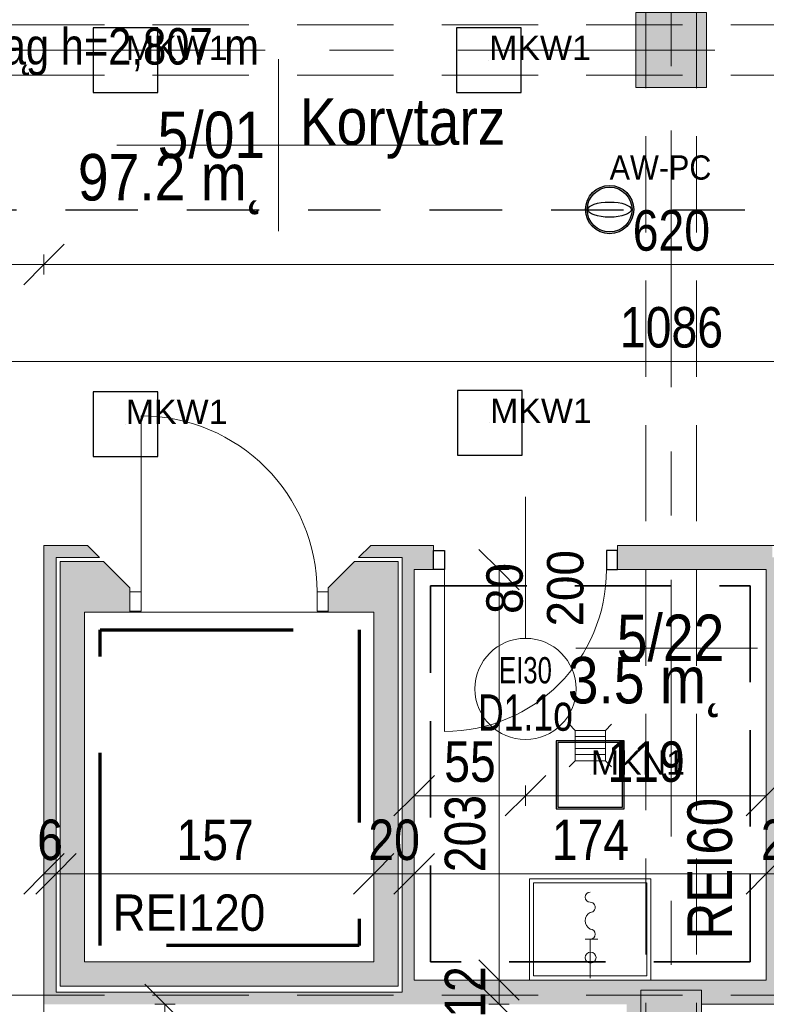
# Model space of a CAD drawing. Header units: centimetres. Extents: x -1631 to 21770, y -8842 to 3590.
# Tile 22 of 150: x -335 to 34, y 896 to 1383. Entities that reach past the tile are written whole.
import ezdxf

# ---------------------------------------------------------------- set-up
doc = ezdxf.new("R2010")
doc.units = ezdxf.units.CM
for name, pattern in [('Dash', [60, 30, -30]), ('Długa kreska', [142.875, 95.25, -47.625]), ('Hidden', [71.4375, 47.625, -23.8125]), ('Oś', [222.25, 127, -31.75, 31.75, -31.75]), ('Ukryte', [71.438, 47.625, -23.813])]:
    doc.linetypes.add(name, pattern=pattern)
for name, color, linetype, lineweight in [('A-ANNO-DIMS', 211, 'Continuous', 13), ('A-ANNO-DIMS-100', 211, 'Continuous', 13), ('A-ANNO-NOTE', 131, 'Continuous', 9), ('A-AREA-IDEN', 2, 'Continuous', 13), ('A-DETL', 90, 'Continuous', 9), ('A-DETL-GENF', 92, 'Continuous', 9), ('A-DETL-HDLN', 90, 'Ukryte', 9), ('A-DETL-MEDM', 33, 'Continuous', 13), ('A-DOOR', 31, 'Continuous', 13), ('A-FLOR', 192, 'Continuous', 13), ('A-WALL', 113, 'Continuous', 13), ('A-WALL-PATT', 111, 'Continuous', 13), ('G-ANNO-TEXT', 231, 'Continuous', 13), ('P-SANR-FIXT', 6, 'Continuous', 9), ('S-COLS', 52, 'Continuous', 13), ('S-GRID', 1, 'Continuous', 13)]:
    doc.layers.add(name, color=color, linetype=linetype, lineweight=lineweight)
doc.layers.add('E_oprawy', color=12, linetype='Continuous')
doc.styles.add('Arial', font='arial.ttf', dxfattribs={"width": 0.9, "height": 18})
doc.styles.add('Arial Narrow', font='ARIALN.TTF', dxfattribs={"height": 22})
doc.styles.add('Arial Narrow_5', font='ARIALN.TTF', dxfattribs={"height": 20})
doc.styles.add('Arial Narrow_6', font='ARIALN.TTF', dxfattribs={"height": 18})
doc.styles.add('Arial_11', font='arial.ttf', dxfattribs={"width": 0.85, "height": 23})
doc.styles.add('Arial_2', font='arial.ttf', dxfattribs={"width": 0.7, "height": 13})
doc.styles.add('Arial_3', font='arial.ttf', dxfattribs={"width": 0.7, "height": 18})
doc.dimstyles.new('Diagonal_1_100__0__wewnętrzne_1', dxfattribs={"dimscale": 30.48, "dimtxt": 20.468619, "dimasz": 0.656168, "dimexe": 0.164042, "dimexo": 0.0625, "dimgap": 0.032808, "dimtad": 1, "dimdec": 0, "dimdsep": 46, "dimtxsty": 'Arial Narrow_5', "dimblk1": 'OBLIQUE', "dimblk2": 'OBLIQUE', "dimsah": 1, "dimcen": 0.09, "dimazin": 0, "dimtfac": 1, "dimtdec": 4, "dimtix": 1, "dimtmove": 0, "dimatfit": 3, "dimfxl": 0, "dimtvp": 1, "dimtolj": 1, "dimtzin": 0, "dimarcsym": 0})
doc.dimstyles.new('Diagonal_1_100__0__wewnętrzne_2', dxfattribs={"dimscale": 30.48, "dimtxt": 20.468619, "dimasz": 0.656168, "dimexe": 0.164042, "dimexo": 0.0625, "dimgap": 0.032808, "dimtad": 1, "dimdec": 0, "dimdsep": 46, "dimtxsty": 'Arial Narrow_5', "dimblk1": 'OBLIQUE', "dimblk2": 'OBLIQUE', "dimsah": 1, "dimcen": 0.09, "dimazin": 0, "dimtfac": 1, "dimtdec": 4, "dimtix": 1, "dimtmove": 2, "dimatfit": 3, "dimfxl": 0, "dimtvp": 1, "dimtolj": 1, "dimtzin": 0, "dimarcsym": 0})

# ---------------------------------------------------------------- blocks, each defined once
blk = doc.blocks.new('M_Concrete-rengular-Column - 350 x 370mm-2360703-5_piętro III __10_50 m_ - stan projektowany')
at = {"layer": 'S-COLS', "lineweight": 9}
blk.add_hatch(color=254, dxfattribs=at).paths.add_polyline_path([(17.5, -18.5), (17.5, 18.5), (-17.5, 18.5), (-17.5, -18.5)], flags=0)
for p, q in [((17.5, 18.5), (-17.5, 18.5)), ((-17.5, 18.5), (-17.5, -18.5)), ((17.5, -18.5), (17.5, 18.5)), ((-17.5, -18.5), (17.5, -18.5))]:
    blk.add_line(p, q, dxfattribs=at)
blk = doc.blocks.new('M_Concrete-Square-Column - 300 x 300mm-1794508-5_piętro III __10_50 m_ - stan projektowany')
at = {"layer": 'S-COLS', "lineweight": 9}
blk.add_hatch(color=254, dxfattribs=at).paths.add_polyline_path([(15, -15), (15, 15), (-15, 15), (-15, -15)], flags=0)
for p, q in [((15, 15), (-15, 15)), ((-15, 15), (-15, -15)), ((15, -15), (15, 15)), ((-15, -15), (15, -15))]:
    blk.add_line(p, q, dxfattribs=at)
blk = doc.blocks.new('DRZWI 1S - automatyczna etykieta - Drzwi 87 _winda_-2252195-5_piętro III __10_50 m_ - stan projektowany')
at = {"layer": 'A-DETL-GENF'}
for p, q in [((-49, 12), (-43.5, 12)), ((-49, 2.5), (-49, 12)), ((-43.5, 12), (-43.5, 2.5)), ((43.5, 12), (49, 12)), ((43.5, 2.5), (43.5, 12)), ((49, 12), (49, 2.5)), ((-43.5, 2.5), (-49, 2.5)), ((49, 2.5), (43.5, 2.5))]:
    blk.add_line(p, q, dxfattribs=at)
at = {"layer": 'A-DETL-MEDM', "lineweight": 9}
for p, q in [((-49, 2.5), (-49, 12)), ((-49, 12), (-43.5, 12)), ((-43.5, 12), (-43.5, 2.5)), ((43.5, 12), (43.5, 2.5)), ((49, 12), (43.5, 12)), ((49, 2.5), (49, 12)), ((-43.5, 2.5), (-49, 2.5)), ((43.5, 2.5), (49, 2.5))]:
    blk.add_line(p, q, dxfattribs=at)
at = {"layer": 'A-DOOR', "lineweight": 9}
blk.add_line((43.5, 2.5), (43.5, -84.5), dxfattribs=at)
blk.add_arc((43.5, 2.5), 87, 180, 270, dxfattribs=at)
blk = doc.blocks.new('zawór czerpalny ze złączką - zawór czerpalny ze złączką-1471437-5_piętro III __10_50 m_ - stan projektowany')
at = {"layer": 'P-SANR-FIXT'}
for p, q in [((-19.18, -2.5), (-19.18, 3.71)), ((0, 0), (-19.18, 0))]:
    blk.add_line(p, q, dxfattribs=at)
for centre, radius, start, end in [((-39.97, 0), 2.5, 180, 0), ((-34.97, 0), 2.5, 360, 180), ((-21.68, 0), 2.5, 0, 180), ((-28.33, 2.18), 4.68, 207.7893, 332.2107)]:
    blk.add_arc(centre, radius, start, end, dxfattribs=at)
blk = doc.blocks.new('zlew - Type 1-1332169-5_piętro III __10_50 m_ - stan projektowany')
at = {"layer": 'P-SANR-FIXT'}
for p, q in [((-17.5, 6), (-17.5, 56)), ((-17.5, 56), (42.5, 56)), ((-15.5, 8), (-15.5, 54)), ((-15.5, 54), (40.5, 54)), ((40.5, 54), (40.5, 8)), ((42.5, 56), (42.5, 6)), ((40.5, 8), (-15.5, 8))]:
    blk.add_line(p, q, dxfattribs=at)
blk.add_circle((12.66, 17.08), 2.7, dxfattribs=at)
blk = doc.blocks.new('kratka ściekowa - kratka ściekowa-1693923-5_piętro III __10_50 m_ - stan projektowany')
at = {"layer": 'P-SANR-FIXT'}
for p, q in [((-10.5, 10.5), (-7.5, 7.5)), ((7.5, 7.5), (10.5, 10.5)), ((-7.5, 7.5), (7.5, 7.5)), ((-7.5, -7.5), (-7.5, 7.5)), ((-4.5, -7.5), (-4.5, 7.5)), ((-1.5, -7.5), (-1.5, 7.5)), ((1.5, -7.5), (1.5, 7.5)), ((4.5, -7.5), (4.5, 7.5)), ((7.5, 7.5), (7.5, -7.5)), ((-10.5, -10.5), (-7.5, -7.5)), ((7.5, -7.5), (-7.5, -7.5)), ((10.5, -10.5), (7.5, -7.5))]:
    blk.add_line(p, q, dxfattribs=at)
blk = doc.blocks.new('DRZWI 1S - automatyczna etykieta - Drzwi 80 _PPOŻ EI30 łazienkowe_-2252260-5_piętro III __10_50 m_ - stan projektowany')
at = {"layer": 'A-DETL-GENF'}
for p, q in [((-45.5, 6), (-45.5, -3.5)), ((-40, 6), (-45.5, 6)), ((-40, -3.5), (-40, 6)), ((45.5, 6), (40, 6)), ((40, 6), (40, -3.5)), ((45.5, -3.5), (45.5, 6)), ((-45.5, -3.5), (-40, -3.5)), ((40, -3.5), (45.5, -3.5))]:
    blk.add_line(p, q, dxfattribs=at)
at = {"layer": 'A-DETL-MEDM', "lineweight": 25}
for p, q in [((-40, 6), (-45.5, 6)), ((-45.5, 6), (-45.5, -3.5)), ((-40, -3.5), (-40, 6)), ((40, -3.5), (40, 6)), ((40, 6), (45.5, 6)), ((45.5, 6), (45.5, -3.5)), ((-45.5, -3.5), (-40, -3.5)), ((45.5, -3.5), (40, -3.5))]:
    blk.add_line(p, q, dxfattribs=at)
at = {"layer": 'A-DOOR'}
blk.add_line((40, 6), (40, 86), dxfattribs=at)
blk.add_arc((40, 6), 80, 90, 180, dxfattribs=at)
blk = doc.blocks.new('DIMBLOCK43-5_piętro III __10_50 m_ - stan projektowany')
at = {"layer": 'A-ANNO-DIMS-100', "transparency": 16777216}
for p, q in [((-555.62, 1214.34), (-545.62, 1224.34)), ((530.38, 1214.34), (540.38, 1224.34)), ((-555.62, 1209.34), (-555.62, 1219.34)), ((530.38, 1209.34), (530.38, 1219.34)), ((-555.62, 1214.34), (-565.62, 1204.34)), ((530.38, 1214.34), (-555.62, 1214.34)), ((-555.62, 1214.34), (-555.62, 1209.34)), ((530.38, 1214.34), (520.38, 1204.34)), ((530.38, 1214.34), (530.38, 1209.34))]:
    blk.add_line(p, q, dxfattribs=at)
at = {"layer": 'A-ANNO-DIMS-100', "color": 0, "transparency": 16777216, "insert": (-37.97, 1241.19), "char_height": 20, "width": 60.821, "attachment_point": 1, "line_spacing_factor": 0.974696, "style": 'Arial Narrow_5'}
blk.add_mtext('1086', dxfattribs=at)
blk = doc.blocks.new('_Oblique')
at = {"color": 0, "linetype": 'ByBlock', "lineweight": -2}
blk.add_line((-0.5, -0.5), (0.5, 0.5), dxfattribs=at)
blk = doc.blocks.new('DIMBLOCK47-5_piętro III __10_50 m_ - stan projektowany')
at = {"layer": 'A-ANNO-DIMS-100', "transparency": 16777216}
for p, q in [((-97.68, 908.33), (-107.68, 918.33)), ((-97.68, 896.33), (-107.68, 906.33)), ((-102.68, 908.33), (-92.68, 908.33)), ((-97.68, 908.33), (-102.68, 908.33)), ((-97.68, 896.33), (-97.68, 908.33)), ((-97.68, 908.33), (-87.68, 898.33)), ((-102.68, 896.33), (-92.68, 896.33)), ((-97.68, 896.33), (-102.68, 896.33)), ((-97.68, 896.33), (-87.68, 886.33))]:
    blk.add_line(p, q, dxfattribs=at)
at = {"layer": 'A-ANNO-DIMS-100', "color": 0, "transparency": 16777216, "insert": (-124.53, 889.65), "char_height": 20, "width": 30.4105, "attachment_point": 1, "rotation": 90, "line_spacing_factor": 0.974696, "style": 'Arial Narrow_5'}
blk.add_mtext('12', dxfattribs=at)
blk = doc.blocks.new('DIMBLOCK48-5_piętro III __10_50 m_ - stan projektowany')
at = {"layer": 'A-ANNO-DIMS-100', "transparency": 16777216}
for p, q in [((-97.68, 1111.33), (-107.68, 1121.33)), ((-102.68, 1111.33), (-92.68, 1111.33)), ((-97.68, 1111.33), (-102.68, 1111.33)), ((-97.68, 908.33), (-97.68, 1111.33)), ((-97.68, 1111.33), (-87.68, 1101.33)), ((-97.68, 908.33), (-107.68, 918.33)), ((-102.68, 908.33), (-92.68, 908.33)), ((-97.68, 908.33), (-102.68, 908.33)), ((-97.68, 908.33), (-87.68, 898.33))]:
    blk.add_line(p, q, dxfattribs=at)
at = {"layer": 'A-ANNO-DIMS-100', "color": 0, "transparency": 16777216, "insert": (-124.53, 961.64), "char_height": 20, "width": 45.6158, "attachment_point": 1, "rotation": 90, "line_spacing_factor": 0.974696, "style": 'Arial Narrow_5'}
blk.add_mtext('203', dxfattribs=at)
blk = doc.blocks.new('DIMBLOCK70-5_piętro III __10_50 m_ - stan projektowany')
at = {"layer": 'A-ANNO-DIMS-100', "transparency": 16777216}
for p, q in [((-322.62, 1262.25), (-312.62, 1272.25)), ((297.38, 1262.25), (307.38, 1272.25)), ((-322.62, 1257.25), (-322.62, 1267.25)), ((297.38, 1257.25), (297.38, 1267.25)), ((-322.62, 1262.25), (-332.62, 1252.25)), ((297.38, 1262.25), (-322.62, 1262.25)), ((-322.62, 1262.25), (-322.62, 1257.25)), ((297.38, 1262.25), (287.38, 1252.25)), ((297.38, 1262.25), (297.38, 1257.25))]:
    blk.add_line(p, q, dxfattribs=at)
at = {"layer": 'A-ANNO-DIMS-100', "color": 0, "transparency": 16777216, "insert": (-31.63, 1289.09), "char_height": 20, "width": 45.6158, "attachment_point": 1, "line_spacing_factor": 0.974696, "style": 'Arial Narrow_5'}
blk.add_mtext('620', dxfattribs=at)
blk = doc.blocks.new('DIMBLOCK71-5_piętro III __10_50 m_ - stan projektowany')
at = {"layer": 'A-ANNO-DIMS-100', "transparency": 16777216}
for p, q in [((-555.62, 1262.25), (-545.62, 1272.25)), ((-322.62, 1262.25), (-312.62, 1272.25)), ((-555.62, 1257.25), (-555.62, 1267.25)), ((-322.62, 1257.25), (-322.62, 1267.25)), ((-555.62, 1262.25), (-565.62, 1252.25)), ((-322.62, 1262.25), (-555.62, 1262.25)), ((-555.62, 1262.25), (-555.62, 1257.25)), ((-322.62, 1262.25), (-332.62, 1252.25)), ((-322.62, 1262.25), (-322.62, 1257.25))]:
    blk.add_line(p, q, dxfattribs=at)
at = {"layer": 'A-ANNO-DIMS-100', "color": 0, "transparency": 16777216, "insert": (-458.13, 1289.09), "char_height": 20, "width": 45.6158, "attachment_point": 1, "line_spacing_factor": 0.974696, "style": 'Arial Narrow_5'}
blk.add_mtext('233', dxfattribs=at)
blk = doc.blocks.new('DIMBLOCK88-5_piętro III __10_50 m_ - stan projektowany')
at = {"layer": 'A-ANNO-DIMS-100', "transparency": 16777216}
for p, q in [((-322.62, 960.85), (-312.62, 970.85)), ((-316.62, 960.85), (-306.62, 970.85)), ((-322.62, 965.85), (-322.62, 955.85)), ((-322.62, 960.85), (-322.62, 965.85)), ((-316.62, 965.85), (-316.62, 955.85)), ((-316.62, 960.85), (-316.62, 965.85)), ((-322.62, 960.85), (-332.62, 950.85)), ((-316.62, 960.85), (-326.62, 950.85)), ((-322.62, 960.85), (-316.62, 960.85))]:
    blk.add_line(p, q, dxfattribs=at)
at = {"layer": 'A-ANNO-DIMS-100', "color": 0, "transparency": 16777216, "insert": (-325.96, 987.7), "char_height": 20, "width": 15.2053, "attachment_point": 1, "line_spacing_factor": 0.974696, "style": 'Arial Narrow_5'}
blk.add_mtext('\\fArial Narrow|b0|i0|c238|p34|;6', dxfattribs=at)
blk = doc.blocks.new('DIMBLOCK89-5_piętro III __10_50 m_ - stan projektowany')
at = {"layer": 'A-ANNO-DIMS-100', "transparency": 16777216}
for p, q in [((-316.62, 960.85), (-306.62, 970.85)), ((-159.62, 960.85), (-149.62, 970.85)), ((-316.62, 965.85), (-316.62, 955.85)), ((-316.62, 960.85), (-316.62, 965.85)), ((-159.62, 965.85), (-159.62, 955.85)), ((-159.62, 960.85), (-159.62, 965.85)), ((-316.62, 960.85), (-326.62, 950.85)), ((-316.62, 960.85), (-159.62, 960.85)), ((-159.62, 960.85), (-169.62, 950.85))]:
    blk.add_line(p, q, dxfattribs=at)
at = {"layer": 'A-ANNO-DIMS-100', "color": 0, "transparency": 16777216, "insert": (-257.13, 987.7), "char_height": 20, "width": 45.6158, "attachment_point": 1, "line_spacing_factor": 0.974696, "style": 'Arial Narrow_5'}
blk.add_mtext('157', dxfattribs=at)
blk = doc.blocks.new('DIMBLOCK90-5_piętro III __10_50 m_ - stan projektowany')
at = {"layer": 'A-ANNO-DIMS-100', "transparency": 16777216}
for p, q in [((-159.62, 960.85), (-149.62, 970.85)), ((-139.62, 960.85), (-129.62, 970.85)), ((-159.62, 965.85), (-159.62, 955.85)), ((-159.62, 960.85), (-159.62, 965.85)), ((-139.62, 965.85), (-139.62, 955.85)), ((-139.62, 960.85), (-139.62, 965.85)), ((-159.62, 960.85), (-169.62, 950.85)), ((-159.62, 960.85), (-139.62, 960.85)), ((-139.62, 960.85), (-149.62, 950.85))]:
    blk.add_line(p, q, dxfattribs=at)
at = {"layer": 'A-ANNO-DIMS-100', "color": 0, "transparency": 16777216, "insert": (-162.29, 987.7), "char_height": 20, "width": 30.4105, "attachment_point": 1, "line_spacing_factor": 0.974696, "style": 'Arial Narrow_5'}
blk.add_mtext('20', dxfattribs=at)
blk = doc.blocks.new('DIMBLOCK91-5_piętro III __10_50 m_ - stan projektowany')
at = {"layer": 'A-ANNO-DIMS-100', "transparency": 16777216}
for p, q in [((-139.62, 960.85), (-129.62, 970.85)), ((34.38, 960.85), (44.38, 970.85)), ((-139.62, 965.85), (-139.62, 955.85)), ((-139.62, 960.85), (-139.62, 965.85)), ((34.38, 965.85), (34.38, 955.85)), ((34.38, 960.85), (34.38, 965.85)), ((-139.62, 960.85), (-149.62, 950.85)), ((-139.62, 960.85), (34.38, 960.85)), ((34.38, 960.85), (24.38, 950.85))]:
    blk.add_line(p, q, dxfattribs=at)
at = {"layer": 'A-ANNO-DIMS-100', "color": 0, "transparency": 16777216, "insert": (-71.63, 987.7), "char_height": 20, "width": 45.6158, "attachment_point": 1, "line_spacing_factor": 0.974696, "style": 'Arial Narrow_5'}
blk.add_mtext('174', dxfattribs=at)
blk = doc.blocks.new('DIMBLOCK92-5_piętro III __10_50 m_ - stan projektowany')
at = {"layer": 'A-ANNO-DIMS-100', "transparency": 16777216}
for p, q in [((34.38, 960.85), (44.38, 970.85)), ((54.38, 960.85), (64.38, 970.85)), ((34.38, 965.85), (34.38, 955.85)), ((34.38, 960.85), (34.38, 965.85)), ((54.38, 965.85), (54.38, 955.85)), ((54.38, 960.85), (54.38, 965.85)), ((34.38, 960.85), (24.38, 950.85)), ((34.38, 960.85), (54.38, 960.85)), ((54.38, 960.85), (44.38, 950.85))]:
    blk.add_line(p, q, dxfattribs=at)
at = {"layer": 'A-ANNO-DIMS-100', "color": 0, "transparency": 16777216, "insert": (31.71, 987.7), "char_height": 20, "width": 30.4105, "attachment_point": 1, "line_spacing_factor": 0.974696, "style": 'Arial Narrow_5'}
blk.add_mtext('20', dxfattribs=at)
blk = doc.blocks.new('DIMBLOCK101-5_piętro III __10_50 m_ - stan projektowany')
at = {"layer": 'A-ANNO-DIMS-100', "transparency": 16777216}
for p, q in [((-262.8, 896.33), (-272.8, 906.33)), ((-267.8, 896.33), (-257.8, 896.33)), ((-262.8, 896.33), (-267.8, 896.33)), ((-262.8, 707.33), (-262.8, 896.33)), ((-262.8, 896.33), (-252.8, 886.33)), ((-262.8, 707.33), (-272.8, 717.33)), ((-267.8, 707.33), (-257.8, 707.33)), ((-262.8, 707.33), (-267.8, 707.33)), ((-262.8, 707.33), (-252.8, 697.33))]:
    blk.add_line(p, q, dxfattribs=at)
at = {"layer": 'A-ANNO-DIMS-100', "color": 0, "transparency": 16777216, "insert": (-289.65, 782.82), "char_height": 20, "width": 45.6158, "attachment_point": 1, "rotation": 90, "line_spacing_factor": 0.974696, "style": 'Arial Narrow_5'}
blk.add_mtext('189', dxfattribs=at)
blk = doc.blocks.new('METKA_POMIESZCZENIA2 - Krótka - bez ramki 2-2396683-5_piętro III __10_50 m_ - stan projektowany')
at = {"layer": 'A-AREA-IDEN'}
blk.add_line((0.0976, 0), (-0.8, 0), dxfattribs=at)
blk = doc.blocks.new('METKA_POMIESZCZENIA2 - Rozbudowana krótka - bez ramki-2403173-5_piętro III __10_50 m_ - stan projektowany')
at = {"layer": 'A-AREA-IDEN'}
for p, q in [((0, 0.425), (0, 0)), ((0.0976, 0), (-0.8, 0)), ((-0.8, 0), (0.8, 0)), ((0, 0), (0, -0.425))]:
    blk.add_line(p, q, dxfattribs=at)
blk = doc.blocks.new('DIMBLOCK206-5_piętro III __10_50 m_ - stan projektowany')
at = {"layer": 'A-ANNO-DIMS-100', "transparency": 16777216}
for p, q in [((-84.62, 999.51), (-74.62, 1009.51)), ((34.38, 999.51), (44.38, 1009.51)), ((-84.62, 1004.51), (-84.62, 994.51)), ((-84.62, 999.51), (-84.62, 1004.51)), ((34.38, 994.51), (34.38, 1004.51)), ((-84.62, 999.51), (-94.62, 989.51)), ((34.38, 999.51), (-84.62, 999.51)), ((34.38, 999.51), (24.38, 989.51)), ((34.38, 999.51), (34.38, 994.51))]:
    blk.add_line(p, q, dxfattribs=at)
at = {"layer": 'A-ANNO-DIMS-100', "color": 0, "transparency": 16777216, "insert": (-44.13, 1026.36), "char_height": 20, "width": 45.6158, "attachment_point": 1, "line_spacing_factor": 0.974696, "style": 'Arial Narrow_5'}
blk.add_mtext('119', dxfattribs=at)
blk = doc.blocks.new('DIMBLOCK207-5_piętro III __10_50 m_ - stan projektowany')
at = {"layer": 'A-ANNO-DIMS-100', "transparency": 16777216}
for p, q in [((-139.62, 999.51), (-129.62, 1009.51)), ((-84.62, 999.51), (-74.62, 1009.51)), ((-139.62, 994.51), (-139.62, 1004.51)), ((-84.62, 1004.51), (-84.62, 994.51)), ((-84.62, 999.51), (-84.62, 1004.51)), ((-139.62, 999.51), (-149.62, 989.51)), ((-84.62, 999.51), (-139.62, 999.51)), ((-139.62, 999.51), (-139.62, 994.51)), ((-84.62, 999.51), (-94.62, 989.51))]:
    blk.add_line(p, q, dxfattribs=at)
at = {"layer": 'A-ANNO-DIMS-100', "color": 0, "transparency": 16777216, "insert": (-124.79, 1026.36), "char_height": 20, "width": 30.4105, "attachment_point": 1, "line_spacing_factor": 0.974696, "style": 'Arial Narrow_5'}
blk.add_mtext('55', dxfattribs=at)
blk = doc.blocks.new('MKN1')
at = {"layer": 'E_oprawy', "linetype": 'ByBlock'}
for points in [[(9572.75, 390.73), (9572.75, 357.13), (9606.35, 357.13), (9606.35, 390.73)], [(9573.55, 389.92), (9573.55, 357.92), (9605.55, 357.92), (9605.55, 389.92)]]:
    blk.add_lwpolyline(points, close=True, dxfattribs=at)
for centre in [(9589.55, 373.92), (9710.84, 373.92)]:
    blk.add_circle(centre, 0.01, dxfattribs=at)
at = {"layer": 'E_oprawy', "color": 4, "linetype": 'ByBlock', "insert": (9589.85, 385.97), "char_height": 0.2, "width": 42.2965, "attachment_point": 1}
blk.add_mtext('{\\fArial|b0|i0|c0|p0;\\H60x;MKN1}', dxfattribs=at)
blk = doc.blocks.new('MKW1')
at = {"layer": 'E_oprawy', "linetype": 'ByBlock'}
blk.add_lwpolyline([(-15.99, 15.99), (-15.99, -16.01), (16.01, -16.01), (16.01, 15.99)], close=True, dxfattribs=at)
blk.add_circle((0.01, -0.01), 0.01, dxfattribs=at)
at = {"layer": 'E_oprawy', "color": 4, "linetype": 'ByBlock', "insert": (0.16, 12.04), "char_height": 0.2, "width": 46.0218, "attachment_point": 1}
blk.add_mtext('{\\fArial|b0|i0|c0|p0;\\H60x;MKW1}', dxfattribs=at)
blk = doc.blocks.new('AW-PC')
at = {"layer": 'E_oprawy'}
h = blk.add_hatch(color=1, dxfattribs=at)
edge = h.paths.add_edge_path()
edge.add_arc((0, 0), 11.92, 0, 360)
edge = h.paths.add_edge_path(flags=16)
edge.add_arc((0, 0), 11.07, 0, 360)
at = {"layer": 'E_oprawy', "color": 1, "linetype": 'ByBlock'}
for radius in [11.92, 11.07]:
    blk.add_circle((0, 0), radius, dxfattribs=at)
blk.add_ellipse((0, 0), major_axis=(10.73, 0), ratio=0.349074, dxfattribs=at)
at = {"layer": 'E_oprawy', "color": 1, "style": 'Arial', "width": 0.9}
blk.add_text('AW-PC', height=12, dxfattribs=at).set_placement((0, 14.81))

msp = doc.modelspace()

# ---------------------------------------------------------------- hatches: boundary and pattern name
at = {"layer": 'A-WALL-PATT'}
for points in [[(-316.62, 902.33), (-316.62, 1123.33), (-322.62, 1123.33), (-322.62, 902.33)], [(-302.62, 917.33), (-302.62, 1115.33), (-314.62, 1115.33), (-314.62, 917.33)], [(-147.62, 905.33), (-147.62, 1115.33), (-159.62, 1115.33), (-159.62, 905.33)], [(40.38, 896.33), (40.38, 1117.33), (37.38, 1117.33), (37.38, 1111.33), (34.38, 1111.33), (34.38, 896.33)], [(-139.62, 902.33), (-139.62, 1111.33), (-145.62, 1111.33), (-145.62, 902.33)], [(-159.62, 905.33), (-159.62, 917.33), (-314.62, 917.33), (-314.62, 905.33)], [(-139.62, 896.33), (-34.62, 896.33), (-34.62, 908.33), (-139.62, 908.33), (-139.62, 902.33)], [(8.49, 896.33), (34.38, 896.33), (34.38, 908.33), (-22.62, 908.33), (-22.62, 903.33), (2.38, 903.33), (2.38, 896.33)], [(-322.62, 896.33), (-139.62, 896.33), (-139.62, 902.33), (-322.62, 902.33)]]:
    msp.add_hatch(color=9, dxfattribs=at).paths.add_polyline_path(points, flags=0)
h = msp.add_hatch(color=9, dxfattribs=at)
h.paths.add_polyline_path([(-145.62, 1117.33), (-145.62, 1123.33), (-161.12, 1123.33), (-167.12, 1117.33)], flags=0)
h.paths.add_polyline_path([(-316.62, 1117.33), (-295.12, 1117.33), (-301.12, 1123.33), (-316.62, 1123.33)], flags=0)
h = msp.add_hatch(color=9, dxfattribs=at)
h.paths.add_polyline_path([(-39.12, 1111.33), (37.38, 1111.33), (37.38, 1123.33), (-39.12, 1123.33), (-39.12, 1120.83)], flags=0)
h.paths.add_polyline_path([(-130.12, 1111.33), (-130.12, 1123.33), (-145.62, 1123.33), (-145.62, 1111.33), (-139.62, 1111.33)], flags=0)
h = msp.add_hatch(color=9, dxfattribs=at)
h.paths.add_polyline_path([(-182.12, 1090.33), (-159.62, 1090.33), (-159.62, 1115.33), (-169.12, 1115.33), (-182.12, 1102.33), (-182.12, 1090.83)], flags=0)
h.paths.add_polyline_path([(-302.62, 1090.33), (-280.12, 1090.33), (-280.12, 1102.33), (-293.12, 1115.33), (-302.62, 1115.33)], flags=0)
h = msp.add_hatch(color=9, dxfattribs=at)
h.paths.add_polyline_path([(-22.62, 122.33), (-22.62, 388.33), (-27.62, 388.33), (-27.62, 428.33), (-22.62, 428.33), (-22.62, 465.83), (-34.62, 465.83), (-34.62, 122.33)], flags=0)
h.paths.add_polyline_path([(-34.62, 566.83), (-22.62, 566.83), (-22.62, 873.33), (-27.62, 873.33), (-27.62, 903.33), (-22.62, 903.33), (-22.62, 908.33), (-34.62, 908.33), (-34.62, 625.33)], flags=0)

# ---------------------------------------------------------------- linework, layer by layer
at = {"layer": 'A-ANNO-NOTE', "lineweight": 13}
msp.add_line((-84.62, 1147.33), (-84.62, 1077.33), dxfattribs=at)
msp.add_line((-84.62, 1147.33), (-84.62, 1077.33), dxfattribs=at)
msp.add_circle((-84.62, 1052.33), 25, dxfattribs=at)
at = {"layer": 'A-DETL', "linetype": 'Hidden', "lineweight": 35}
for p, q in [((-131.62, 1103.33), (26.38, 1103.33)), ((-131.62, 917.33), (-131.62, 1103.33)), ((26.38, 1103.33), (26.38, 917.33)), ((26.38, 917.33), (-131.62, 917.33))]:
    msp.add_line(p, q, dxfattribs=at)
at = {"layer": 'A-DETL', "linetype": 'Długa kreska', "lineweight": 70}
for p, q in [((-294.76, 1081.49), (-166.76, 1081.49)), ((-294.76, 925.49), (-294.76, 1081.49)), ((-166.76, 1081.49), (-166.76, 925.49)), ((-166.76, 925.49), (-294.76, 925.49))]:
    msp.add_line(p, q, dxfattribs=at)
at = {"layer": 'A-DETL', "linetype": 'Dash', "lineweight": 25}
for points, knots in [([(-555.62, 1472.57), (-478.91, 1472.57), (-476.08, 1472.57), (-439.12, 1472.57), (-439.12, 1435.62), (-439.12, 1432.79), (-439.12, 1329.11), (-439.12, 1326.28), (-439.12, 1289.33), (-402.17, 1289.33), (-399.34, 1289.33), (54.38, 1289.33), (347.2, 1289.33), (391.67, 1289.33), (418.55, 1316.21), (413.88, 1393.93), (413.88, 1663.13)], [0, 0, 0, 0, 1.274059, 2.1133, 2.95254, 4.521491, 5.717221, 7.286172, 8.125412, 8.964652, 14.361634, 22.556861, 31.207392, 35.311818, 37.065318, 41.276562, 41.276562, 41.276562, 41.276562]), ([(-555.62, 1472.57), (-478.91, 1472.57), (-450.62, 1472.57), (-439.12, 1472.57), (-439.12, 1461.07), (-439.12, 1432.79), (-439.12, 1329.11), (-439.12, 1326.28), (-439.12, 1289.33), (-402.17, 1289.33), (-399.34, 1289.33), (54.38, 1289.33), (347.2, 1289.33), (391.67, 1289.33), (413.88, 1267.11), (413.88, 1211.15), (413.88, 1019.9)], [0, 0, 0, 0, 1.274059, 1.834911, 2.395763, 3.964714, 5.438832, 7.007784, 7.847024, 8.686264, 14.083246, 22.278473, 30.929004, 34.961158, 36.402966, 39.45005, 39.45005, 39.45005, 39.45005])]:
    msp.add_open_spline(points, degree=3, knots=knots, dxfattribs=at)
at = {"layer": 'A-DETL-HDLN'}
for p, q in [((-25.12, 420.83), (-25.12, 2793.33)), ((-0.12, 420.83), (-0.12, 2793.33)), ((-1197.62, 1380.83), (1172.38, 1380.83)), ((-1197.62, 1355.83), (1172.38, 1355.83)), ((-1197.62, 900.83), (1172.38, 900.83))]:
    msp.add_line(p, q, dxfattribs=at)
at = {"layer": 'A-FLOR', "lineweight": 9}
msp.add_line((-280.12, 1090.33), (-182.12, 1090.33), dxfattribs=at)
at = {"layer": 'A-WALL', "lineweight": 9}
for p, q in [((-322.62, 1123.33), (-322.62, 757.83)), ((-301.12, 1123.33), (-322.62, 1123.33)), ((-295.12, 1117.33), (-301.12, 1123.33)), ((-161.12, 1123.33), (-167.12, 1117.33)), ((-130.12, 1123.33), (-161.12, 1123.33)), ((-130.12, 1120.83), (-130.12, 1123.33)), ((63.38, 1123.33), (-39.12, 1123.33)), ((-39.12, 1123.33), (-39.12, 1120.83)), ((-316.62, 902.33), (-316.62, 1117.33)), ((-316.62, 1117.33), (-295.12, 1117.33)), ((-293.12, 1115.33), (-314.62, 1115.33)), ((-314.62, 1115.33), (-314.62, 905.33)), ((-280.12, 1102.33), (-293.12, 1115.33)), ((-169.12, 1115.33), (-182.12, 1102.33)), ((-147.62, 1115.33), (-169.12, 1115.33)), ((-167.12, 1117.33), (-145.62, 1117.33)), ((-147.62, 905.33), (-147.62, 1115.33)), ((-145.62, 1117.33), (-145.62, 902.33)), ((-139.62, 908.33), (-139.62, 1111.33)), ((-139.62, 1111.33), (-130.12, 1111.33)), ((-39.12, 1111.33), (34.38, 1111.33)), ((34.38, 1111.33), (34.38, 908.33)), ((-280.12, 1100.33), (-280.12, 1102.33)), ((-182.12, 1102.33), (-182.12, 1100.33)), ((-302.62, 917.33), (-302.62, 1090.33)), ((-302.62, 1090.33), (-280.12, 1090.33)), ((-280.12, 1090.33), (-280.12, 1090.83)), ((-182.12, 1090.83), (-182.12, 1090.33)), ((-182.12, 1090.33), (-159.62, 1090.33)), ((-159.62, 1090.33), (-159.62, 917.33)), ((-159.62, 917.33), (-302.62, 917.33)), ((34.38, 908.33), (-139.62, 908.33)), ((-145.62, 902.33), (-316.62, 902.33)), ((-314.62, 905.33), (-147.62, 905.33)), ((2.38, 896.33), (40.38, 896.33))]:
    msp.add_line(p, q, dxfattribs=at)
at = {"layer": 'S-GRID', "linetype": 'Oś'}
for p, q in [((-12.62, 2884.27), (-12.62, 27.13)), ((1342.46, 1368.33), (-1368.76, 1368.33))]:
    msp.add_line(p, q, dxfattribs=at)

# ---------------------------------------------------------------- block references
at = {"layer": 'A-AREA-IDEN', "xscale": 99.99999999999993, "yscale": 99.99999999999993, "zscale": 99.99999999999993}
for name, p in [('METKA_POMIESZCZENIA2 - Rozbudowana krótka - bez ramki-2403173-5_piętro III __10_50 m_ - stan projektowany', (-206.61, 1321.29)), ('METKA_POMIESZCZENIA2 - Krótka - bez ramki 2-2396683-5_piętro III __10_50 m_ - stan projektowany', (20.29, 1072.54))]:
    msp.add_blockref(name, p, dxfattribs=at)
at = {"layer": 'A-DOOR', "lineweight": 9, "rotation": 180}
msp.add_blockref('DRZWI 1S - automatyczna etykieta - Drzwi 87 _winda_-2252195-5_piętro III __10_50 m_ - stan projektowany', (-231.12, 1102.83), dxfattribs=at)
at = {"layer": 'A-DOOR', "rotation": 180}
msp.add_blockref('DRZWI 1S - automatyczna etykieta - Drzwi 80 _PPOŻ EI30 łazienkowe_-2252260-5_piętro III __10_50 m_ - stan projektowany', (-84.62, 1117.33), dxfattribs=at)
at = {"layer": 'E_oprawy', "color": 2}
for p in [(-282.34, 1363.33), (-102.75, 1363.33), (-282.34, 1183.33), (-102.3, 1183.87)]:
    msp.add_blockref('MKW1', p, dxfattribs=at)
at = {"layer": 'E_oprawy', "linetype": 'ByBlock'}
for name, p in [('AW-PC', (-43.04, 1289.4)), ('MKN1', (-9642.17, 635.9))]:
    msp.add_blockref(name, p, dxfattribs=at)
at = {"layer": 'P-SANR-FIXT', "rotation": 270.0000000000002}
for name, p in [('kratka ściekowa - kratka ściekowa-1693923-5_piętro III __10_50 m_ - stan projektowany', (-52.62, 1024.33)), ('zawór czerpalny ze złączką - zawór czerpalny ze złączką-1471437-5_piętro III __10_50 m_ - stan projektowany', (-52.62, 909.33))]:
    msp.add_blockref(name, p, dxfattribs=at)
at = {"layer": 'P-SANR-FIXT'}
msp.add_blockref('zlew - Type 1-1332169-5_piętro III __10_50 m_ - stan projektowany', (-65.12, 902.33), dxfattribs=at)
at = {"layer": 'S-COLS', "lineweight": 9}
for name, p in [('M_Concrete-rengular-Column - 350 x 370mm-2360703-5_piętro III __10_50 m_ - stan projektowany', (-12.62, 1368.33)), ('M_Concrete-Square-Column - 300 x 300mm-1794508-5_piętro III __10_50 m_ - stan projektowany', (-12.62, 888.33))]:
    msp.add_blockref(name, p, dxfattribs=at)

# ---------------------------------------------------------------- texts
at = {"layer": 'A-ANNO-NOTE', "lineweight": 211, "char_height": 18, "attachment_point": 5, "rotation": 90, "line_spacing_factor": 0.936439, "style": 'Arial'}
for s, insert, width in [('\\pxqc,t6.35,12.7,19.05,25.4,31.75,38.1,44.45,50.8,57.15,63.5,69.85,76.2,82.55,88.9,95.25,101.6,107.95,114.3,120.65,127,133.35,139.7,146.05,152.4,158.75,165.1,171.45,177.8,184.15,190.5,196.85,203.2;{200}', (-64.86, 1102.09), 38.07), ('\\pxqc,t6.35,12.7,19.05,25.4,31.75,38.1,44.45,50.8,57.15,63.5,69.85,76.2,82.55,88.9,95.25,101.6,107.95,114.3,120.65,127,133.35,139.7,146.05,152.4,158.75,165.1,171.45,177.8,184.15,190.5,196.85,203.2;{200}', (-64.86, 1102.09), 38.07), ('\\pxqc,t6.35,12.7,19.05,25.4,31.75,38.1,44.45,50.8,57.15,63.5,69.85,76.2,82.55,88.9,95.25,101.6,107.95,114.3,120.65,127,133.35,139.7,146.05,152.4,158.75,165.1,171.45,177.8,184.15,190.5,196.85,203.2;{80}', (-94.86, 1102), 25.65)]:
    msp.add_mtext(s, dxfattribs=dict(at, insert=insert, width=width))
at = {"layer": 'A-ANNO-NOTE', "lineweight": 211, "attachment_point": 5, "line_spacing_factor": 0.936439}
for s, insert, char_height, width, style in [('\\pxqc,t6.83846,13.67692,20.51538,27.35385,34.19231,41.03077,47.86923,54.70769,61.54615,68.38462,75.22308,82.06154,88.9,95.73846,102.57692,109.41538,116.25385,123.09231,129.93077,136.76923,143.60769,150.44615,157.28462,164.12308,170.96154,177.8,184.63846,191.47692,198.31538,205.15385,211.99231,218.83077;{EI30}', (-84.65, 1061.46), 13, 26.39, 'Arial_2'), ('\\pxqc,t4.93889,9.87778,14.81667,19.75556,24.69444,29.63333,34.57222,39.51111,44.45,49.38889,54.32778,59.26667,64.20556,69.14444,74.08333,79.02222,83.96111,88.9,93.83889,98.77778,103.71667,108.65556,113.59444,118.53333,123.47222,128.41111,133.35,138.28889,143.22778,148.16667,153.10556,158.04444;{D1.1o}', (-84.65, 1040.51), 18, 46.76, 'Arial_3')]:
    msp.add_mtext(s, dxfattribs=dict(at, insert=insert, char_height=char_height, width=width, style=style))
at = {"layer": 'A-AREA-IDEN', "char_height": 23, "line_spacing_factor": 0.936439, "style": 'Arial_11'}
for s, insert, width, attachment_point in [('\\pxqr,t3.69565,7.3913,11.08696,14.78261,18.47826,22.17391,25.86957,29.56522,33.26087,36.95652,40.65217,44.34783,48.04348,51.73913,55.43478,59.13043,62.82609,66.52174,70.21739,73.91304,77.6087,81.30435,85,88.69565,92.3913,96.08696,99.78261,103.47826,107.17391,110.86957,114.56522,118.26087;{5/01}', (-213.27, 1314.51), 52.87, 9), ('\\pxt3.69565,7.3913,11.08696,14.78261,18.47826,22.17391,25.86957,29.56522,33.26087,36.95652,40.65217,44.34783,48.04348,51.73913,55.43478,59.13043,62.82609,66.52174,70.21739,73.91304,77.6087,81.30435,85,88.69565,92.3913,96.08696,99.78261,103.47826,107.17391,110.86957,114.56522,118.26087;{Korytarz}', (-196.19, 1314.51), 100.64, 7), ('\\pt84.99995,169.9999,255.00008,340.00003,424.99998,509.99993,595.00011,680.00006,765.00001,849.99996,934.99991,1020.00009,1105.00004,1189.99999,1274.99994,1359.99989,1445.00007,1530.00002,1614.99997,1699.99992,1785.0001,1870.00005,1955,2039.99995,2124.9999,2210.00008,2295.00003,2379.99998,2464.99993,2550.00011,2635.00006,2720.00001;97.2 m˛', (-213.27, 1316.9), 91.63, 3), ('\\pxqr,t3.69565,7.3913,11.08696,14.78261,18.47826,22.17391,25.86957,29.56522,33.26087,36.95652,40.65217,44.34783,48.04348,51.73913,55.43478,59.13043,62.82609,66.52174,70.21739,73.91304,77.6087,81.30435,85,88.69565,92.3913,96.08696,99.78261,103.47826,107.17391,110.86957,114.56522,118.26087;{5/22}', (13.64, 1065.76), 52.87, 9), ('\\pt84.99995,169.9999,255.00008,340.00003,424.99998,509.99993,595.00011,680.00006,765.00001,849.99996,934.99991,1020.00009,1105.00004,1189.99999,1274.99994,1359.99989,1445.00007,1530.00002,1614.99997,1699.99992,1785.0001,1870.00005,1955,2039.99995,2124.9999,2210.00008,2295.00003,2379.99998,2464.99993,2550.00011,2635.00006,2720.00001;3.5 m˛', (13.64, 1068.15), 76.5, 3)]:
    msp.add_mtext(s, dxfattribs=dict(at, insert=insert, width=width, attachment_point=attachment_point))
at = {"layer": 'G-ANNO-TEXT', "color": 7, "insert": (-392.3, 1379.14), "char_height": 18, "width": 379, "attachment_point": 1, "line_spacing_factor": 0.949189, "style": 'Arial Narrow_6'}
msp.add_mtext('\\pt127.00008,253.99998,381.00006,507.99996,635.00004,761.99994,889.00002,1015.99992,1143,1270.00008,1396.99998,1524.00006,1650.99996,1778.00004,1904.99994,2032.00002,2158.99992,2286,2413.00008,2539.99998,2667.00006,2793.99996,2921.00004,3047.99994,3175.00002,3301.99992,3429,3556.00008,3682.99998,3810.00006,3936.99996,4064.00004;podciąg h=2,807 m', dxfattribs=at)
at = {"layer": 'G-ANNO-TEXT', "color": 1, "insert": (-4.59, 928.39), "char_height": 22, "width": 70.195, "attachment_point": 1, "rotation": 90, "line_spacing_factor": 0.949189, "style": 'Arial Narrow'}
msp.add_mtext('\\pxt5.77273,11.54545,17.31818,23.09091,28.86364,34.63636,40.40909,46.18182,51.95455,57.72727,63.5,69.27273,75.04545,80.81818,86.59091,92.36364,98.13636,103.90909,109.68182,115.45455,121.22727,127,132.77273,138.54545,144.31818,150.09091,155.86364,161.63636,167.40909,173.18182,178.95455,184.72727;{REI60}', dxfattribs=at)
at = {"layer": 'G-ANNO-TEXT', "color": 1, "insert": (-288.7, 950.67), "char_height": 18, "width": 75.1743, "attachment_point": 1, "line_spacing_factor": 0.936439, "style": 'Arial'}
msp.add_mtext('\\pxt6.35,12.7,19.05,25.4,31.75,38.1,44.45,50.8,57.15,63.5,69.85,76.2,82.55,88.9,95.25,101.6,107.95,114.3,120.65,127,133.35,139.7,146.05,152.4,158.75,165.1,171.45,177.8,184.15,190.5,196.85,203.2;{REI120}', dxfattribs=at)

# ---------------------------------------------------------------- dimensions: what is measured, and where the dimension line sits
at = {"layer": 'A-ANNO-DIMS'}
for base, p1, p2, override, picture, middle in [((-555.62, 1262.25), (-322.62, 1257.25), (-555.62, 1257.25), {"dimpost": '<>', "dimfxl": 233}, 'DIMBLOCK71-5_piętro III __10_50 m_ - stan projektowany', (-439.12, 1273.46)), ((-322.62, 1262.25), (297.38, 1257.25), (-322.62, 1257.25), {"dimpost": '<>', "dimfxl": 620}, 'DIMBLOCK70-5_piętro III __10_50 m_ - stan projektowany', (-12.62, 1273.46)), ((-555.62, 1214.34), (530.38, 1209.34), (-555.62, 1209.34), {"dimpost": '<>', "dimfxl": 1086}, 'DIMBLOCK43-5_piętro III __10_50 m_ - stan projektowany', (-12.62, 1225.56)), ((-316.62, 960.85), (-322.62, 965.85), (-316.62, 965.85), {"dimpost": '<>', "dimfxl": 6}, 'DIMBLOCK88-5_piętro III __10_50 m_ - stan projektowany', (-319.62, 972.06))]:
    dim = msp.add_linear_dim(base=base, p1=p1, p2=p2, dimstyle='Diagonal_1_100__0__wewnętrzne_1', override=override, dxfattribs=at)
    dim.commit()
    dim.dimension.update_dxf_attribs({"geometry": picture, "text_midpoint": middle})
dim = msp.add_linear_dim(base=(-97.68, 1111.33), p1=(-102.68, 908.33), p2=(-102.68, 1111.33), angle=90, dimstyle='Diagonal_1_100__0__wewnętrzne_2', override={"dimpost": '<>', "dimfxl": 203}, dxfattribs=at)
dim.commit()
dim.dimension.update_dxf_attribs({"geometry": 'DIMBLOCK48-5_piętro III __10_50 m_ - stan projektowany', "text_midpoint": (-111.2, 984.45), "dimtype": 160, "text_rotation": 90})
for base, p1, p2, angle, override, picture, middle in [((-139.62, 999.51), (-84.62, 1004.51), (-139.62, 994.51), 0, {"dimpost": '<>', "dimfxl": 55.901699}, 'DIMBLOCK207-5_piętro III __10_50 m_ - stan projektowany', (-112.12, 1010.68)), ((-84.62, 999.51), (34.38, 994.51), (-84.62, 1004.51), 0, {"dimpost": '<>', "dimfxl": 119.419429}, 'DIMBLOCK206-5_piętro III __10_50 m_ - stan projektowany', (-25.12, 1010.72)), ((-159.62, 960.85), (-316.62, 965.85), (-159.62, 965.85), 0, {"dimpost": '<>', "dimfxl": 157}, 'DIMBLOCK89-5_piętro III __10_50 m_ - stan projektowany', (-238.12, 972.06)), ((-139.62, 960.85), (-159.62, 965.85), (-139.62, 965.85), 0, {"dimpost": '<>', "dimfxl": 20}, 'DIMBLOCK90-5_piętro III __10_50 m_ - stan projektowany', (-149.62, 972.06)), ((34.38, 960.85), (-139.62, 965.85), (34.38, 965.85), 0, {"dimpost": '<>', "dimfxl": 174}, 'DIMBLOCK91-5_piętro III __10_50 m_ - stan projektowany', (-52.62, 971.89)), ((54.38, 960.85), (34.38, 965.85), (54.38, 965.85), 0, {"dimpost": '<>', "dimfxl": 20}, 'DIMBLOCK92-5_piętro III __10_50 m_ - stan projektowany', (44.38, 972.06)), ((-97.68, 908.33), (-102.68, 896.33), (-102.68, 908.33), 90, {"dimpost": '<>', "dimfxl": 12}, 'DIMBLOCK47-5_piętro III __10_50 m_ - stan projektowany', (-108.73, 902.33)), ((-262.8, 896.33), (-267.8, 707.33), (-267.8, 896.33), 90, {"dimpost": '<>', "dimfxl": 189}, 'DIMBLOCK101-5_piętro III __10_50 m_ - stan projektowany', (-274.01, 801.83))]:
    dim = msp.add_linear_dim(base=base, p1=p1, p2=p2, angle=angle, dimstyle='Diagonal_1_100__0__wewnętrzne_1', override=override, dxfattribs=at)
    dim.commit()
    dim.dimension.update_dxf_attribs({"geometry": picture, "text_midpoint": middle})

doc.saveas('drawing.dxf')
